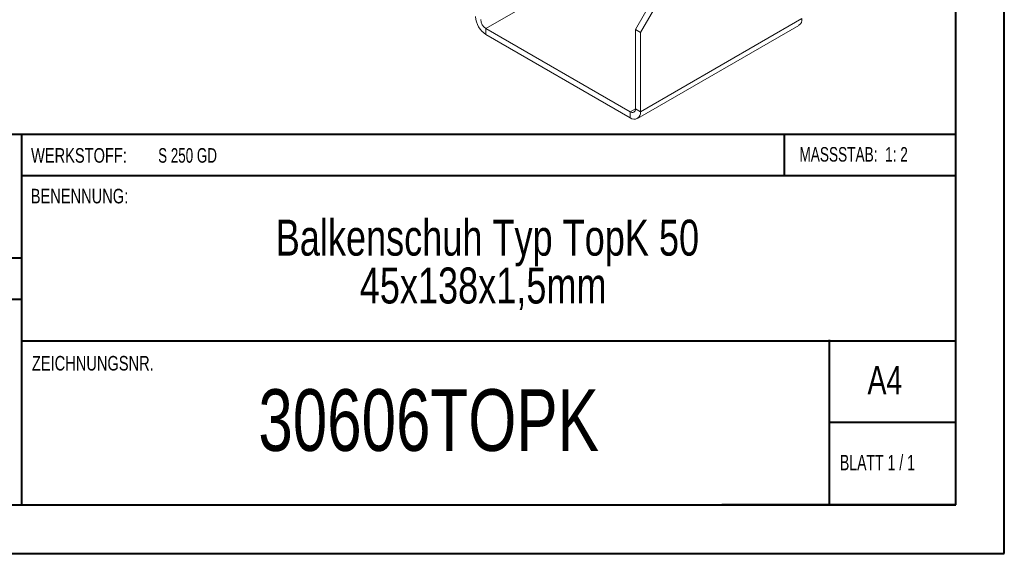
# Model space of a CAD drawing. Header units: millimetres. Extents: x 0 to 210, y 0 to 297.
# Tile 2 of 8: x 109 to 210, y 0 to 55. Entities that reach past the tile are written whole.
import ezdxf

# ---------------------------------------------------------------- set-up
doc = ezdxf.new("R2010")
doc.units = ezdxf.units.MM
doc.styles.add('SLDTEXTSTYLE0', font='TXT', dxfattribs={"width": 0.75})
doc.styles.add('SLDTEXTSTYLE1', font='TXT', dxfattribs={"width": 0.681818})
doc.styles.add('SLDTEXTSTYLE2', font='TXT', dxfattribs={"width": 0.7})
doc.styles.add('SLDTEXTSTYLE3', font='TXT', dxfattribs={"width": 0.6875})

# ---------------------------------------------------------------- blocks, each defined once
blk = doc.blocks.new('SW_NOTE_1')
at = {"color": 0, "linetype": 'Continuous', "lineweight": 0, "char_height": 3.7042, "attachment_point": 2, "style": 'SLDTEXTSTYLE0'}
for s, insert in [('Balkenschuh Typ TopK 50', (29.46, 4.77)), ('45x138x1,5mm', (29.02, -0.16))]:
    blk.add_mtext(s, dxfattribs=dict(at, insert=insert))

msp = doc.modelspace()

# ---------------------------------------------------------------- linework, layer by layer
at = {"color": 7, "linetype": 'Continuous', "lineweight": 40}
for p, q in [((210.08, 0.21), (210.08, 297.21)), ((205.08, 5.21), (205.08, 292.21)), ((205.08, 43.37), (10.11, 43.37)), ((108.91, 43.37), (108.91, 5.12)), ((187.47, 39.12), (187.47, 43.37)), ((205.08, 39.12), (108.91, 39.12)), ((108.91, 30.62), (10.11, 30.62)), ((108.91, 26.37), (10.11, 26.37)), ((108.91, 22.12), (205.08, 22.12)), ((192.08, 5.21), (192.08, 22.21)), ((205.08, 13.71), (192.08, 13.71)), ((10.08, 5.21), (205.08, 5.21)), ((205.08, 5.21), (180.99, 5.21)), ((0.08, 0.21), (210.08, 0.21))]:
    msp.add_line(p, q, dxfattribs=at)
at = {"color": 7, "linetype": 'Continuous', "lineweight": 15}
for p, q in [((156.73, 54.28), (173.34, 63.87)), ((172.11, 54.18), (176, 60.91)), ((172.64, 53.87), (176.53, 60.61)), ((172.64, 45.7), (189.25, 55.3)), ((156.73, 54.28), (156.73, 53.66)), ((171.58, 45.7), (156.73, 54.28)), ((172.11, 54.18), (172.64, 53.87)), ((172.11, 46.01), (172.11, 54.18)), ((172.33, 45.02), (188.94, 54.61)), ((172.64, 45.7), (172.64, 53.87)), ((171.58, 45.09), (156.73, 53.66)), ((172.11, 46.01), (171.58, 45.7)), ((171.58, 45.7), (171.58, 45.09)), ((172.11, 46.01), (172.64, 45.7))]:
    msp.add_line(p, q, dxfattribs=at)
for centre, radius, start, end in [((157.97, 55.61), 2.31, 182.6055, 237.3945), ((157.35, 55.25), 1.15, 182.6055, 237.3945), ((188.52, 55.22), 0.739, 305.0133, 6.2988), ((171.78, 45.96), 0.328, 230.7967, 9.214), ((171.99, 45.6), 0.655, 230.7967, 9.214)]:
    msp.add_arc(centre, radius, start, end, dxfattribs=at)

# ---------------------------------------------------------------- block references
at = {"color": 7, "linetype": 'Continuous', "lineweight": 0}
msp.add_blockref('SW_NOTE_1', (127.42, 29.82), dxfattribs=at)

# ---------------------------------------------------------------- texts
for s, insert, char_height, attachment_point, style in [('WERKSTOFF:', (109.91, 41.96), 1.5, 1, 'SLDTEXTSTYLE0'), ('S 250 GD', (122.99, 41.96), 1.5, 1, 'SLDTEXTSTYLE3'), ('MASSSTAB:  1: 2', (188.99, 42.07), 1.5, 1, 'SLDTEXTSTYLE2'), ('BENENNUNG:', (109.88, 37.77), 1.5, 1, 'SLDTEXTSTYLE0'), ('ZEICHNUNGSNR.', (110, 20.55), 1.5, 1, 'SLDTEXTSTYLE0'), ('A4', (196, 19.52), 2.91, 1, 'SLDTEXTSTYLE0'), ('30606TOPK', (150.83, 17.12), 6.35, 2, 'SLDTEXTSTYLE0'), ('BLATT 1 / 1', (193.16, 10.36), 1.5875, 1, 'SLDTEXTSTYLE1')]:
    msp.add_mtext(s, dxfattribs=dict(at, insert=insert, char_height=char_height, attachment_point=attachment_point, style=style))

doc.saveas('drawing.dxf')
